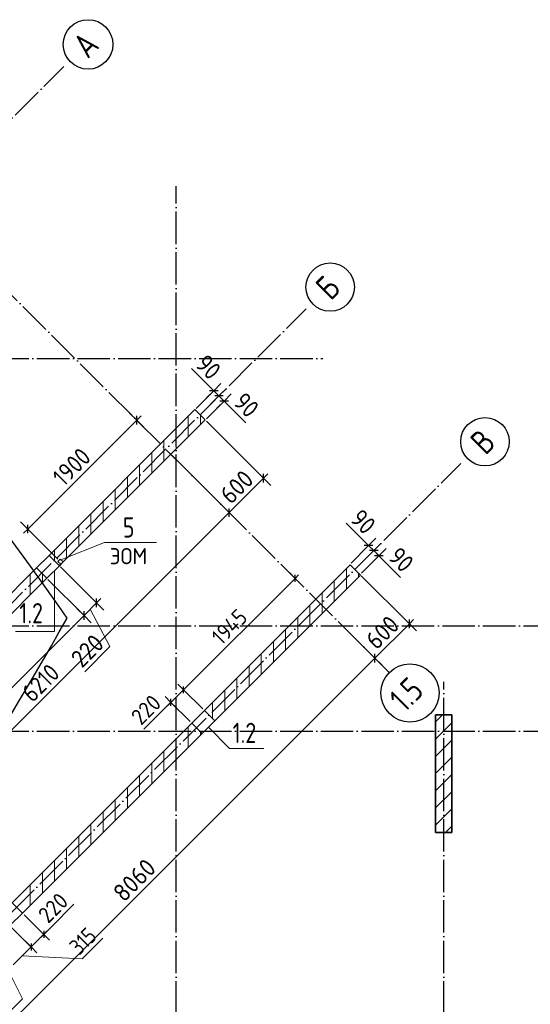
# Model space of a CAD drawing. Header units: millimetres. Extents: x -49773 to 2322955, y -3321 to 58485.
# Tile 185 of 256: x 814816 to 821113, y 19941 to 32098. Entities that reach past the tile are written whole.
import ezdxf

# ---------------------------------------------------------------- set-up
doc = ezdxf.new("R2010")
doc.units = ezdxf.units.MM
doc.linetypes.add('______11', pattern=[500, 400, -50, 0, -50])
doc.linetypes.add('______5', pattern=[1100, 800, -100, 100, -100])
for name, color, linetype, lineweight in [('Высотная отметка (отверстия)', 7, 'Continuous', 13), ('Макрос окна_ общее', 7, 'Continuous', 13), ('Ограждение_ 2D надпись', 7, 'Continuous', 13), ('Размерная линия_ общее', 7, 'Continuous', 13), ('Размерная линия_ общее_1', 7, 'Continuous', 13), ('Стена_ общее', 7, 'Continuous', 35), ('тонкая', 7, 'Continuous', 25)]:
    doc.layers.add(name, color=color, linetype=linetype, lineweight=lineweight)
doc.layers.add('Осевая линия_ общее', color=7, linetype='______5', lineweight=13, true_color=0xa0a0a0)
doc.styles.add('ISOCPEUR', font='txt')

msp = doc.modelspace()

# ---------------------------------------------------------------- linework, layer by layer
at = {"color": 7, "linetype": 'Continuous', "lineweight": 35, "transparency": 33554687}
for p, q in [((819944.9, 23513.6), (819944.9, 22063.6)), ((820144.9, 23513.6), (819944.9, 23513.6)), ((820144.9, 22063.6), (820144.9, 23513.6)), ((819944.9, 22063.6), (820144.9, 22063.6))]:
    msp.add_line(p, q, dxfattribs=at)
at = {"color": 253, "linetype": '______11', "lineweight": 18, "true_color": 0xababab, "transparency": 33554687}
for p, q in [((819944.9, 23426.9), (820031.7, 23513.6)), ((819944.9, 23002.6), (820144.9, 23202.6)), ((819944.9, 22578.3), (820144.9, 22778.3)), ((819944.9, 22154.1), (820144.9, 22354.1))]:
    msp.add_line(p, q, dxfattribs=at)
at = {"color": 253, "linetype": '______5', "lineweight": 18, "true_color": 0xababab, "transparency": 33554687}
for p, q in [((819944.9, 23214.7), (820144.9, 23414.7)), ((819944.9, 22790.5), (820144.9, 22990.5)), ((819944.9, 22366.2), (820144.9, 22566.2)), ((820066.6, 22063.6), (820144.9, 22141.9))]:
    msp.add_line(p, q, dxfattribs=at)
at = {"layer": 'Макрос окна_ общее', "color": 7, "linetype": 'Continuous', "lineweight": -3, "transparency": 33554687}
for p, q in [((815177.8, 25483.7), (815022.2, 25328.1)), ((815149.5, 25200.8), (815305, 25356.4)), ((817094, 23567.4), (816938.5, 23411.8)), ((817065.7, 23284.6), (817221.3, 23440.1)), ((814693.4, 20912.2), (814849, 21067.8))]:
    msp.add_line(p, q, dxfattribs=at)
at = {"layer": 'Ограждение_ 2D надпись', "color": 7, "linetype": 'Continuous', "lineweight": 13, "transparency": 33554687}
for points in [[(815324.6, 25428.7), (815861.5, 25644.2), (816501.5, 25644.2)], [(815243.4, 25294.7), (815243.4, 24544.7), (814763.4, 24544.7)], [(817143.5, 23362.3), (817405.1, 23100.7), (817825.1, 23100.7)]]:
    msp.add_lwpolyline(points, dxfattribs=at)
at = {"layer": 'Осевая линия_ общее', "color": 253, "linetype": '______11', "lineweight": -3, "true_color": 0xa0a0a0, "transparency": 33554687}
for p, q in [((798847.1, 15007.9), (815358.1, 31518.8)), ((819381.5, 24030.6), (812918.6, 30493.5)), ((816744.9, 6823.6), (816744.9, 30043.6)), ((801838.2, 12016.8), (818349.1, 28527.7)), ((795524.9, 27913.6), (818554.9, 27913.6)), ((803747.4, 10107.6), (820258.3, 26618.6)), ((795524.9, 24613.6), (824344.9, 24613.6)), ((820044.9, 6823.6), (820044.9, 23923.6)), ((795524.9, 23313.6), (824344.9, 23313.6))]:
    msp.add_line(p, q, dxfattribs=at)
at = {"layer": 'Осевая линия_ общее', "color": 7, "linetype": 'Continuous', "lineweight": 25, "transparency": 33554687}
for centre, radius in [((815658.8, 31792), 305.8), ((818644.9, 28795.9), 298.8), ((820554.1, 26886.8), 298.8), ((819629.5, 23785.2), 359.3)]:
    msp.add_circle(centre, radius, dxfattribs=at)
at = {"layer": 'Размерная линия_ общее', "color": 7, "linetype": 'Continuous', "lineweight": 13, "transparency": 33554687}
for p, q in [((817135.7, 27589.4), (816933.4, 27791.6)), ((817241.9, 27484.1), (817135.7, 27589.4)), ((817210, 27515.9), (817157, 27569)), ((817273.7, 27452.3), (817210, 27515.9)), ((817337.3, 27388.7), (817273.7, 27452.3)), ((817305.5, 27420.5), (817402.3, 27323.1)), ((817337.3, 27388.7), (817390.4, 27335.6)), ((817402.3, 27323.1), (817604.5, 27120.9)), ((814915.6, 25809.4), (816259.1, 27152.9)), ((816259.1, 27152.9), (816312.2, 27206)), ((817400.5, 26011.6), (817824.7, 26435.9)), ((817824.7, 26435.9), (817877.8, 26488.9)), ((813009.3, 21620.5), (817400.5, 26011.6)), ((814915.6, 25809.4), (814862.6, 25756.4)), ((819044.9, 25680.2), (818842.6, 25882.5)), ((819151.1, 25574.9), (819044.9, 25680.2)), ((819119.2, 25606.8), (819066.2, 25659.8)), ((819182.9, 25543.1), (819119.2, 25606.8)), ((819246.5, 25479.5), (819182.9, 25543.1)), ((819214.7, 25511.3), (819311.5, 25413.9)), ((819246.5, 25479.5), (819299.6, 25426.4)), ((819311.5, 25413.9), (819513.7, 25211.7)), ((815764.6, 24896.8), (815817.6, 24949.9)), ((815609, 24741.3), (815764.6, 24896.8)), ((815686.8, 24819), (815929.4, 24358.4)), ((813392.3, 22524.5), (815609, 24741.3)), ((819621.5, 24639.1), (819674.6, 24692.1)), ((819197.3, 24214.8), (819621.5, 24639.1)), ((815929.4, 24358.4), (815618.3, 24047.3)), ((813498, 18515.5), (819197.3, 24214.8))]:
    msp.add_line(p, q, dxfattribs=at)
at = {"layer": 'Размерная линия_ общее', "color": 253, "linetype": 'Continuous', "lineweight": -3, "true_color": 0xa0a0a0, "transparency": 33554687}
for p, q in [((817210, 27515.9), (817298.4, 27604.3)), ((817210, 27515.9), (816993, 27298.9)), ((817210, 27515.9), (817121.7, 27427.6)), ((817273.7, 27452.3), (817362.1, 27540.7)), ((817337.3, 27388.7), (817425.7, 27477.1)), ((817273.7, 27452.3), (817056.6, 27235.2)), ((817337.3, 27388.7), (817120.3, 27171.6)), ((817273.7, 27452.3), (817185.3, 27363.9)), ((817337.3, 27388.7), (817248.9, 27300.3)), ((816259.1, 27152.9), (816170.8, 27241.3)), ((816259.1, 27152.9), (816347.5, 27064.5)), ((816259.1, 27152.9), (816346.9, 27065.2)), ((817824.7, 26435.9), (817118.8, 27141.8)), ((817824.7, 26435.9), (817736.3, 26524.3)), ((817824.7, 26435.9), (817913.1, 26347.5)), ((817400.5, 26011.6), (817312.1, 26100)), ((814915.6, 25809.4), (814827.2, 25897.8)), ((817400.5, 26011.6), (817488.8, 25923.2)), ((814915.6, 25809.4), (815004, 25721)), ((814915.6, 25809.4), (815287.4, 25437.7)), ((819119.2, 25606.8), (819207.6, 25695.1)), ((819119.2, 25606.8), (818902.2, 25389.7)), ((819182.9, 25543.1), (818965.8, 25326.1)), ((819119.2, 25606.8), (819030.8, 25518.4)), ((819182.9, 25543.1), (819094.5, 25454.7)), ((819182.9, 25543.1), (819271.3, 25631.5)), ((819246.5, 25479.5), (819334.9, 25567.9)), ((819246.5, 25479.5), (819029.5, 25262.4)), ((819246.5, 25479.5), (819158.1, 25391.1)), ((815764.6, 24896.8), (815319.2, 25342.2)), ((815609, 24741.3), (815163.6, 25186.7)), ((819621.5, 24639.1), (819028, 25232.6)), ((815764.6, 24896.8), (815676.2, 24985.2)), ((815609, 24741.3), (815520.6, 24829.7)), ((815764.6, 24896.8), (815853, 24808.4)), ((815609, 24741.3), (815697.4, 24652.9)), ((819621.5, 24639.1), (819533.1, 24727.5)), ((819621.5, 24639.1), (819709.9, 24550.7)), ((819197.3, 24214.8), (819108.9, 24303.2)), ((819197.3, 24214.8), (819285.6, 24126.4))]:
    msp.add_line(p, q, dxfattribs=at)
at = {"layer": 'Размерная линия_ общее', "color": 7, "linetype": 'Continuous', "lineweight": 25, "transparency": 33554687}
for p, q in [((817263.1, 27515.9), (817157, 27515.9)), ((817326.7, 27452.3), (817220.7, 27452.3)), ((817390.4, 27388.7), (817284.3, 27388.7)), ((816259.1, 27099.9), (816259.1, 27206)), ((817824.7, 26382.8), (817824.7, 26488.9)), ((817400.5, 25958.6), (817400.5, 26064.6)), ((814915.6, 25756.4), (814915.6, 25862.5)), ((819172.3, 25606.8), (819066.2, 25606.8)), ((819235.9, 25543.1), (819129.8, 25543.1)), ((819299.6, 25479.5), (819193.5, 25479.5)), ((815764.6, 24843.8), (815764.6, 24949.9)), ((815609, 24688.2), (815609, 24794.3)), ((819621.5, 24586), (819621.5, 24692.1)), ((819197.3, 24161.8), (819197.3, 24267.8))]:
    msp.add_line(p, q, dxfattribs=at)
at = {"layer": 'Размерная линия_ общее', "color": 253, "linetype": 'Continuous', "lineweight": -3, "true_color": 0xa0a0a0, "transparency": 33554687}
for points in [[(817400.5, 26011.6), (817388.4, 26023.6), (817388.4, 26023.6), (816694.5, 26717.6)], [(819197.3, 24214.8), (819185.2, 24226.8), (819185.2, 24226.8), (818748.3, 24663.8)]]:
    msp.add_lwpolyline(points, dxfattribs=at)
at = {"layer": 'Размерная линия_ общее_1', "color": 7, "linetype": 'Continuous', "lineweight": 13, "transparency": 33554687}
for p, q in [((816837, 23824.4), (818212.3, 25199.7)), ((818212.3, 25199.7), (818254.8, 25242.2)), ((816759.2, 23746.6), (816631.1, 23622.8)), ((816681.4, 23668.8), (816837, 23824.4)), ((816631.1, 23622.8), (816348.2, 23339.9)), ((816681.4, 23668.8), (816639, 23626.4)), ((815202.2, 20894.2), (815485, 21177)), ((815034.3, 20726.9), (815202.2, 20894.2)), ((815112.1, 20804.7), (815154.5, 20847.1)), ((815587.6, 20502.4), (815842.1, 20756.9)), ((814956.5, 20649.1), (814733.8, 20426.4)), ((814845.1, 20537.7), (815587.6, 20502.4)), ((814671.9, 20364.5), (814848.8, 20007.7)), ((814848.8, 20007.7), (814594.2, 19753.1))]:
    msp.add_line(p, q, dxfattribs=at)
at = {"layer": 'Размерная линия_ общее_1', "color": 253, "linetype": 'Continuous', "lineweight": -3, "true_color": 0xa0a0a0, "transparency": 33554687}
for p, q in [((818212.3, 25199.7), (818141.6, 25270.4)), ((818212.3, 25199.7), (818283, 25129)), ((818212.3, 25199.7), (818212.3, 25199.7)), ((816837, 23824.4), (816766.3, 23895.1)), ((816681.4, 23668.8), (816610.7, 23739.6)), ((816837, 23824.4), (816907.7, 23753.7)), ((816837, 23824.4), (817072.8, 23588.6)), ((816681.4, 23668.8), (816752.2, 23598.1)), ((816681.4, 23668.8), (816917.2, 23433.1)), ((815112.1, 20804.7), (815041.4, 20875.4)), ((815112.1, 20804.7), (815182.8, 20734)), ((814956.5, 20649.1), (814885.8, 20719.8)), ((814956.5, 20649.1), (815027.2, 20578.4))]:
    msp.add_line(p, q, dxfattribs=at)
at = {"layer": 'Размерная линия_ общее_1', "color": 7, "linetype": 'Continuous', "lineweight": 25, "transparency": 33554687}
for p, q in [((818212.3, 25157.3), (818212.3, 25242.2)), ((816837, 23782), (816837, 23866.8)), ((816681.4, 23626.4), (816681.4, 23711.3)), ((815112.1, 20847.1), (815112.1, 20762.2)), ((814956.5, 20691.5), (814956.5, 20606.7))]:
    msp.add_line(p, q, dxfattribs=at)
at = {"layer": 'Размерная линия_ общее_1', "color": 253, "linetype": 'Continuous', "lineweight": -3, "true_color": 0xa0a0a0, "transparency": 33554687}
for points in [[(815112.1, 20804.7), (815098.2, 20818.5), (815098.2, 20818.5), (814870.2, 21046.6)], [(814956.5, 20649.1), (814942.6, 20663), (814942.6, 20663), (814714.6, 20891)]]:
    msp.add_lwpolyline(points, dxfattribs=at)
at = {"layer": 'Размерная линия_ общее_1', "color": 7, "linetype": 'Continuous', "lineweight": 13, "transparency": 33554687}
msp.add_lwpolyline([(815112.1, 20804.7), (815039.4, 20732), (815039.4, 20732), (814956.5, 20649.1)], dxfattribs=at)
at = {"layer": 'Стена_ общее', "color": 7, "linetype": 'Continuous', "lineweight": 35, "transparency": 33554687}
for p, q in [((816977.4, 27283.2), (815177.8, 25483.7)), ((817104.6, 27156), (816977.4, 27283.2)), ((815351, 25402.3), (817104.6, 27156)), ((815305, 25356.4), (815177.8, 25483.7)), ((815315.7, 25437.7), (815287.4, 25409.4)), ((815287.4, 25409.4), (815322.7, 25374.1)), ((815351, 25402.3), (815315.7, 25437.7)), ((815022.2, 25328.1), (814191.3, 24497.3)), ((815022.2, 25328.1), (815149.5, 25200.8)), ((815305, 25356.4), (815322.7, 25374.1)), ((818893.6, 25367), (817094, 23567.4)), ((819020.9, 25239.7), (818893.6, 25367)), ((814318.6, 24370), (815149.5, 25200.8)), ((817221.3, 23440.1), (819020.9, 25239.7)), ((817221.3, 23440.1), (817094, 23567.4)), ((816938.5, 23411.8), (814721.7, 21195.1)), ((816938.5, 23411.8), (817065.7, 23284.6)), ((814849, 21067.8), (817065.7, 23284.6)), ((814849, 21067.8), (814721.7, 21195.1))]:
    msp.add_line(p, q, dxfattribs=at)
at = {"layer": 'Стена_ общее', "color": 253, "linetype": '______11', "lineweight": 18, "true_color": 0xababab, "transparency": 33554687}
for p, q in [((816894.9, 26946.3), (816894.9, 27200.8)), ((816594.9, 26646.3), (816594.9, 26900.8)), ((816294.9, 26346.3), (816294.9, 26600.8)), ((815994.9, 26046.3), (815994.9, 26300.8)), ((815694.9, 25746.3), (815694.9, 26000.8)), ((815394.9, 25446.3), (815394.9, 25700.8)), ((815094.9, 25146.3), (815094.9, 25255.4)), ((818694.9, 24913.8), (818694.9, 25168.3)), ((818994.9, 25213.8), (818994.9, 25265.7)), ((818394.9, 24613.8), (818394.9, 24868.3)), ((818094.9, 24313.8), (818094.9, 24568.3)), ((817794.9, 24013.8), (817794.9, 24268.3)), ((817494.9, 23713.8), (817494.9, 23968.3)), ((817194.9, 23466.5), (817194.9, 23668.3))]:
    msp.add_line(p, q, dxfattribs=at)
at = {"layer": 'Стена_ общее', "color": 253, "linetype": '______5', "lineweight": 18, "true_color": 0xababab, "transparency": 33554687}
for p, q in [((817044.9, 27096.3), (817044.9, 27215.7)), ((816744.9, 26796.3), (816744.9, 27050.8)), ((816444.9, 26496.3), (816444.9, 26750.8)), ((816144.9, 26196.3), (816144.9, 26450.8)), ((815844.9, 25896.3), (815844.9, 26150.8)), ((815544.9, 25596.3), (815544.9, 25850.8)), ((815244.9, 25416.5), (815244.9, 25550.8)), ((818844.9, 25063.8), (818844.9, 25318.3)), ((814944.9, 24996.3), (814944.9, 25250.8)), ((818544.9, 24763.8), (818544.9, 25018.3)), ((818244.9, 24463.8), (818244.9, 24718.3)), ((817944.9, 24163.8), (817944.9, 24418.3)), ((817644.9, 23863.8), (817644.9, 24118.3)), ((817344.9, 23563.8), (817344.9, 23818.3)), ((817044.9, 23263.8), (817044.9, 23305.4))]:
    msp.add_line(p, q, dxfattribs=at)
at = {"layer": 'Стена_ общее', "color": 7, "linetype": 'Continuous', "lineweight": 13, "transparency": 33554687}
msp.add_line((815322.7, 25374.1), (815351, 25402.3), dxfattribs=at)
at = {"layer": 'Стена_ общее', "color": 253, "linetype": '______11', "lineweight": 18, "true_color": 0xababab, "transparency": 33554687}
for points in [[(816894.9, 23113.8), (816894.9, 23368.3), (816894.9, 23368.3)], [(816594.9, 22813.8), (816594.9, 23068.3), (816594.9, 23068.3)], [(816294.9, 22513.8), (816294.9, 22768.3), (816294.9, 22768.3)], [(815994.9, 22213.8), (815994.9, 22468.3), (815994.9, 22468.3)], [(815694.9, 21913.8), (815694.9, 22168.3), (815694.9, 22168.3)], [(815394.9, 21613.8), (815394.9, 21868.3), (815394.9, 21868.3)], [(815094.9, 21313.8), (815094.9, 21568.3), (815094.9, 21568.3)]]:
    msp.add_lwpolyline(points, dxfattribs=at)
at = {"layer": 'Стена_ общее', "color": 253, "linetype": '______5', "lineweight": 18, "true_color": 0xababab, "transparency": 33554687}
for points in [[(816744.9, 22963.8), (816744.9, 23218.3), (816744.9, 23218.3)], [(816444.9, 22663.8), (816444.9, 22918.3), (816444.9, 22918.3)], [(816144.9, 22363.8), (816144.9, 22618.3), (816144.9, 22618.3)], [(815844.9, 22063.8), (815844.9, 22318.3), (815844.9, 22318.3)], [(815544.9, 21763.8), (815544.9, 22018.3), (815544.9, 22018.3)], [(815244.9, 21463.8), (815244.9, 21718.3), (815244.9, 21718.3)], [(814944.9, 21163.8), (814944.9, 21418.3), (814944.9, 21418.3)]]:
    msp.add_lwpolyline(points, dxfattribs=at)
at = {"layer": 'тонкая'}
msp.add_spline([(815399.3, 24709.4), (811406.2, 20593.2), (809446.4, 20788), (808721.2, 23544.8), (809543.3, 24935.7), (812435.9, 27410), (815399.3, 24709.4)], degree=3, dxfattribs=at)

# ---------------------------------------------------------------- texts
at = {"layer": 'Высотная отметка (отверстия)', "color": 7, "linetype": 'Continuous', "lineweight": 25, "transparency": 33554687, "char_height": 250, "attachment_point": 7, "style": 'ISOCPEUR'}
for insert, width in [((814810.9, 24645.2), 473.399), ((817441.4, 23167), 473.391)]:
    msp.add_mtext('\\W0.79;1.2', dxfattribs=dict(at, insert=insert, width=width))
at = {"layer": 'Ограждение_ 2D надпись', "color": 7, "linetype": 'Continuous', "lineweight": 25, "transparency": 33554687, "insert": (816089, 25704.3), "char_height": 250, "width": 272.004, "attachment_point": 7, "style": 'ISOCPEUR'}
msp.add_mtext('\\W0.78;5', dxfattribs=at)
at = {"layer": 'Ограждение_ 2D надпись', "color": 7, "linetype": 'Continuous', "lineweight": 18, "transparency": 33554687, "insert": (815926.4, 25374.2), "char_height": 200, "width": 592.383, "attachment_point": 7, "style": 'ISOCPEUR'}
msp.add_mtext('\\W0.93;ЭОМ', dxfattribs=at)
at = {"layer": 'Осевая линия_ общее', "color": 7, "linetype": 'Continuous', "lineweight": 25, "transparency": 33554687, "char_height": 300, "attachment_point": 7, "rotation": 45, "style": 'ISOCPEUR'}
for s, insert, width in [('\\W0.82;А', (815655.6, 31604.2), 392.644), ('\\W0.80;Б', (818652.3, 28618.8), 359.837), ('\\W0.80;В', (820561.5, 26709.6), 359.831), ('\\W0.79;1.5', (819562.7, 23533.8), 568.077)]:
    msp.add_mtext(s, dxfattribs=dict(at, insert=insert, width=width))
at = {"layer": 'Размерная линия_ общее', "color": 7, "linetype": 'Continuous', "lineweight": 25, "transparency": 33554687, "char_height": 220, "attachment_point": 7, "style": 'ISOCPEUR'}
for s, insert, width, rotation in [('\\W0.87;90', (816968.8, 27827), 403.932, 315), ('\\W0.87;90', (817437.6, 27358.5), 403.921, 315), ('\\W0.87;1900', (815357.6, 26322.1), 666.905, 45), ('\\W0.91;600', (817421.7, 26103.5), 561.985, 45), ('\\W0.87;90', (818878, 25917.8), 403.932, 315), ('\\W0.87;90', (819346.8, 25449.3), 403.927, 315), ('\\W0.91;600', (819218.5, 24306.7), 561.985, 45), ('\\W0.91;220', (815582.9, 24082.6), 561.985, 45), ('\\W0.87;6210', (814975.1, 23656.9), 666.9, 45), ('\\W0.93;8060', (816102.2, 21190.5), 718.102, 45)]:
    msp.add_mtext(s, dxfattribs=dict(at, insert=insert, width=width, rotation=rotation))
at = {"layer": 'Размерная линия_ общее_1', "color": 7, "linetype": 'Continuous', "lineweight": 18, "transparency": 33554687, "char_height": 200, "attachment_point": 7, "rotation": 45, "style": 'ISOCPEUR'}
for s, insert, width in [('\\W0.87;1945', (817305.5, 24363.6), 626.753), ('\\W0.91;220', (816312.9, 23375.3), 510.9), ('\\W0.91;220', (815166.8, 20929.5), 510.9), ('\\W0.83;315', (815552.2, 20537.7), 462.337)]:
    msp.add_mtext(s, dxfattribs=dict(at, insert=insert, width=width))

doc.saveas('drawing.dxf')
